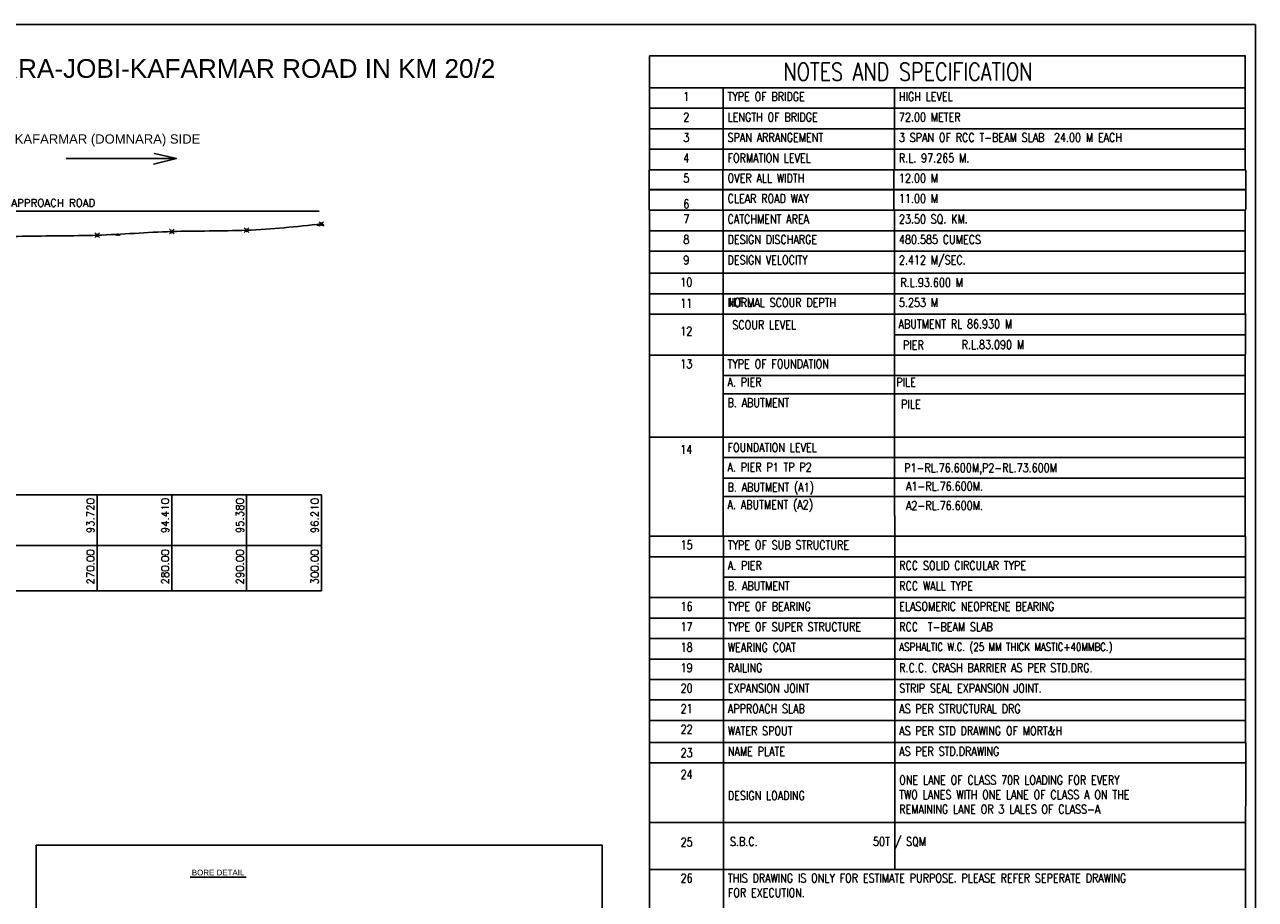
# Model space of a CAD drawing. Header units: metres. Extents: x 1323 to 2103, y 1876 to 3520.
# Tile 17 of 18: x 1938 to 2103, y 1992 to 2109. Entities that reach past the tile are written whole.
import ezdxf
from ezdxf.enums import TextEntityAlignment as Align

# ---------------------------------------------------------------- set-up
doc = ezdxf.new("R2010")
doc.units = ezdxf.units.M
doc.header["$LTSCALE"] = 0.1
doc.header["$PDMODE"] = 35
doc.header["$PDSIZE"] = 0.3
doc.layers.add('TEXT', color=7, linetype='Continuous')
doc.styles.add('ROMANS', font='romans.shx', dxfattribs={"width": 0.8})
doc.styles.get("Standard").update_dxf_attribs({"font": 'romans.shx'})
doc.styles.add('TEXT', font='romans.shx', dxfattribs={"height": 1})

msp = doc.modelspace()

# ---------------------------------------------------------------- linework, layer by layer
at = {"ltscale": 0.2}
for p, q in [((1738.9772, 2109.4915), (2103.0318, 2109.4972)), ((2021.9843, 2105.3428), (2101.7418, 2105.3428)), ((2021.9843, 2105.3428), (2021.9843, 2090.0938)), ((2101.7007, 2090.0938), (2101.7007, 2105.3428)), ((2021.9843, 2101.0418), (2101.7418, 2101.0418)), ((2031.86, 2101.0418), (2031.86, 2090.0938)), ((2054.7798, 2101.0418), (2054.7798, 2090.0938)), ((2021.9843, 2098.3048), (2101.7418, 2098.3048)), ((2021.9843, 2095.5678), (2101.7418, 2095.5678)), ((2021.9843, 2092.8308), (2101.7418, 2092.8308)), ((2021.9843, 2090.0938), (2101.7418, 2090.0938)), ((2021.9843, 2087.4375), (2101.7418, 2087.4375)), ((2021.9843, 2087.4043), (2101.7418, 2087.4043)), ((2021.9843, 2087.4006), (2101.7418, 2087.4006)), ((2021.9843, 2084.7776), (2021.9843, 2070.8692)), ((2021.9843, 2084.6636), (2101.7418, 2084.6636)), ((2031.86, 2084.7776), (2031.86, 2070.8692)), ((2054.7798, 2084.7776), (2054.7798, 2070.8692)), ((2101.7007, 2070.8692), (2101.7007, 2084.7776)), ((2021.9843, 2081.9266), (2101.7418, 2081.9266)), ((2021.9843, 2079.1896), (2101.7418, 2079.1896)), ((2021.9843, 2076.2292), (2101.7418, 2076.2292)), ((2021.9843, 2073.4922), (2101.7418, 2073.4922)), ((2021.9843, 2073.4922), (2101.7418, 2073.4922)), ((2021.9843, 2070.7552), (2101.7418, 2070.7552)), ((2054.7798, 2068.0182), (2101.7418, 2068.0182)), ((2021.9843, 2065.2812), (2101.7418, 2065.2812)), ((2021.9843, 2065.2812), (2101.7418, 2065.2812)), ((2031.86, 2062.5442), (2101.7418, 2062.5442)), ((2021.9843, 2059.9212), (2021.9843, 2054.3192)), ((2031.86, 2060.1044), (2101.7418, 2060.1044)), ((2031.86, 2059.9212), (2031.86, 2054.3192)), ((2054.7798, 2059.9212), (2054.7798, 2054.3192)), ((2101.7007, 2049.2704), (2101.7007, 2059.9212)), ((2021.9843, 2054.3192), (2101.7418, 2054.3192)), ((2021.9843, 2054.3192), (2021.9843, 2049.2704)), ((2021.9843, 2054.3192), (2101.7418, 2054.3192)), ((2031.86, 2054.3192), (2031.86, 2049.2704)), ((2054.7798, 2054.3192), (2054.7798, 2049.2704)), ((2031.86, 2051.5833), (2101.7418, 2051.5833)), ((2031.86, 2048.8473), (2101.7418, 2048.8473)), ((1814.2895, 2046.6153), (1978.1147, 2046.6153)), ((1948.1147, 2046.6153), (1948.1147, 2033.7512)), ((1958.1147, 2046.6153), (1958.1147, 2033.7512)), ((1968.1147, 2046.6153), (1968.1147, 2033.7512)), ((1978.1147, 2046.6153), (1978.1147, 2033.7512)), ((2031.86, 2046.3868), (2101.7418, 2046.3868)), ((2021.9843, 2043.7985), (2021.9843, 2041.0626)), ((2031.86, 2043.7985), (2031.86, 2041.0626)), ((2101.7007, 2041.0626), (2101.7007, 2043.7985)), ((2021.9843, 2041.0626), (2101.7418, 2041.0626)), ((2022.0253, 2041.0626), (2101.7828, 2041.0626)), ((2022.0253, 2041.0626), (2022.0253, 2013.4692)), ((2031.86, 2041.0626), (2101.7418, 2041.0626)), ((2031.901, 2041.0626), (2031.901, 2013.4692)), ((2054.8208, 2041.0626), (2054.8208, 2016.4296)), ((2101.7418, 2013.4692), (2101.7418, 2041.0626)), ((2022.0253, 2038.3256), (2101.7828, 2038.3256)), ((2031.901, 2035.5886), (2101.7828, 2035.5886)), ((2022.0253, 2032.8516), (2101.7828, 2032.8516)), ((2022.0253, 2030.1146), (2101.7828, 2030.1146)), ((2022.0253, 2027.3776), (2101.7828, 2027.3776)), ((2022.0253, 2024.6406), (2101.7828, 2024.6406)), ((2022.0253, 2021.9036), (2101.7828, 2021.9036)), ((2022.0253, 2019.1666), (2101.7828, 2019.1666)), ((2022.0253, 2016.4296), (2101.7828, 2016.4296)), ((2022.0253, 2013.4692), (2101.7828, 2013.4692)), ((2022.0253, 2013.4692), (2101.7828, 2013.4692)), ((2022.0253, 2010.7322), (2101.7828, 2010.7322)), ((2022.0253, 2010.7322), (2101.7828, 2010.7322)), ((2022.0253, 2002.7861), (2101.7828, 2002.7861)), ((2022.0253, 1996.5077), (2101.7828, 1996.5077)), ((2022.0253, 1996.5077), (2022.0253, 1986.1544)), ((2031.901, 1996.5077), (2031.901, 1986.1544)), ((2101.7418, 1986.1544), (2101.7418, 1996.5077))]:
    msp.add_line(p, q, dxfattribs=at)
at = {"ltscale": 0.05}
for p, q in [((2103.0561, 1919.5552), (2103.0561, 2109.4965)), ((2021.9842, 2090.0941), (2021.9842, 2084.7398)), ((2031.8364, 2090.0606), (2031.8364, 2084.7012)), ((2054.6882, 2090.1654), (2054.6882, 2084.6642)), ((2101.759, 2090.043), (2101.759, 2084.761)), ((1926.9293, 2084.5655), (1977.8173, 2084.5655)), ((2021.9843, 2070.8692), (2021.9843, 2073.6062)), ((2021.9843, 2059.9212), (2021.9843, 2070.8692)), ((2031.86, 2059.9212), (2031.86, 2070.8692)), ((2054.7798, 2070.8692), (2054.7798, 2062.6582)), ((2101.7418, 2070.8692), (2101.7007, 2059.9212)), ((2054.7798, 2059.9212), (2054.7798, 2062.6582)), ((2021.9843, 2049.2704), (2021.9843, 2046.5345)), ((2031.86, 2049.2704), (2031.86, 2043.7985)), ((2054.7798, 2043.7985), (2054.7798, 2049.2704)), ((2101.7007, 2049.2704), (2101.7007, 2043.7985)), ((2021.9843, 2046.5345), (2021.9843, 2043.7985)), ((2054.8029, 2043.8348), (2054.8272, 2041.0606)), ((2031.86, 2041.0626), (2021.9843, 2041.0626)), ((2054.8208, 2016.4296), (2054.8208, 2007.7717)), ((2022.0253, 2013.4692), (2022.0253, 2010.7322)), ((2031.901, 2013.4692), (2031.901, 2010.7322)), ((2101.7828, 2013.4692), (2101.7418, 1996.5077)), ((2022.0253, 2010.7322), (2022.0253, 2007.7717)), ((2031.901, 2010.7322), (2031.901, 2007.7717)), ((2022.0253, 2007.7717), (2022.0253, 1996.5077)), ((2031.901, 2007.7717), (2031.901, 1996.5077)), ((2054.8208, 2007.7717), (2054.8208, 1996.5077))]:
    msp.add_line(p, q, dxfattribs=at)
for p, q in [((1892.3949, 2046.6153), (1940.0791, 2046.6153)), ((1892.3949, 2046.6153), (1940.0791, 2046.6153)), ((1814.2895, 2039.8183), (1978.1147, 2039.8183)), ((1814.2895, 2033.7512), (1978.1147, 2033.7512)), ((1960.5411, 1995.4724), (1968.0411, 1995.4724))]:
    msp.add_line(p, q)
at = {"ltscale": 0.2}
msp.add_lwpolyline([(1943.9518, 2091.5858), (1958.7177, 2091.5711), (1955.7717, 2092.2721), (1958.7177, 2091.5711), (1955.6533, 2090.8522)], dxfattribs=at)
at = {"ltscale": 0.05}
msp.add_lwpolyline([(1939.9624, 1999.722), (2015.6773, 1999.722), (2015.6773, 1934.4267), (1939.9624, 1934.4267)], close=True, dxfattribs=at)
msp.add_spline([(1827.9547, 2082.3403), (1837.9547, 2080.9603), (1847.9547, 2080.2153), (1857.9547, 2080.2451), (1867.9547, 2078.3353), (1872.9547, 2078.3153), (1878.0147, 2078.1153), (1888.0147, 2077.5053), (1893.0147, 2076.3253), (1898.0547, 2076.2053), (1908.0547, 2075.9053), (1914.0547, 2075.9353), (1918.1147, 2077.5753), (1928.1147, 2080.3776), (1938.1147, 2081.1809), (1948.1147, 2081.3274), (1958.1147, 2081.8185), (1968.1147, 2081.9953), (1978.1147, 2082.8253)], degree=3, dxfattribs=at)
at = {"layer": 'TEXT'}
for p, q in [((1977.5026, 2082.6393), (1977.7173, 2082.8326)), ((1977.5716, 2082.634), (1977.7863, 2082.8273)), ((1977.6591, 2082.6314), (1977.8739, 2082.8247)), ((1977.9135, 2082.6314), (1977.6987, 2082.8247)), ((1978.001, 2082.634), (1977.7863, 2082.8273)), ((1978.07, 2082.6393), (1977.8553, 2082.8326)), ((1977.9137, 2082.6443), (1978.1284, 2082.8376)), ((1977.9827, 2082.639), (1978.1974, 2082.8323)), ((1978.0702, 2082.6364), (1978.285, 2082.8297)), ((1978.3246, 2082.6364), (1978.1098, 2082.8297)), ((1978.4121, 2082.639), (1978.1974, 2082.8323)), ((1978.4811, 2082.6443), (1978.2664, 2082.8376)), ((1950.6206, 2081.3056), (1950.8353, 2081.4989)), ((1950.6896, 2081.3003), (1950.9043, 2081.4936)), ((1950.7771, 2081.2976), (1950.9919, 2081.4909)), ((1951.0314, 2081.2976), (1950.8167, 2081.4909)), ((1951.119, 2081.3003), (1950.9043, 2081.4936)), ((1951.188, 2081.3056), (1950.9733, 2081.4989))]:
    msp.add_line(p, q, dxfattribs=at)
for p in [(1978.1065, 2082.8248), (1948.1147, 2081.3274), (1958.1147, 2081.8185), (1968.1065, 2081.9948)]:
    msp.add_point(p, dxfattribs=at)

# ---------------------------------------------------------------- texts
at = {"style": 'TEXT'}
for s, p in [('93.720', (1948.0211, 2046.1793)), ('94.410', (1958.0211, 2046.1793)), ('95.380', (1968.0211, 2046.1793)), ('96.210', (1978.0211, 2046.1793)), ('270.00', (1948.0211, 2039.3203)), ('280.00', (1958.0211, 2039.3203)), ('290.00', (1968.0211, 2039.3203)), ('300.00', (1978.0211, 2039.3203))]:
    msp.add_text(s, height=1, rotation=90, dxfattribs=at).set_placement(p, align=Align.BOTTOM_RIGHT)
at = {"ltscale": 0.2, "width": 239.765369, "attachment_point": 5}
for s, insert, char_height in [('\\A1;{\\fArial|b0|i0|c0|p34;G.A.D.FOR CONSTRUCTION OF H.L. BRIDGE ACROSS KORJA NALLA ON DOMNARA-BARRA-JOBI-KAFARMAR ROAD IN KM 20/2}', (1895.3428, 2103.611), 2.5), ('\\A1;{\\fArial|b0|i0|c0|p34;KAFARMAR (DOMNARA) SIDE}', (1949.5073, 2094.0104), 1.25)]:
    msp.add_mtext(s, dxfattribs=dict(at, insert=insert, char_height=char_height))
at = {"ltscale": 0.2, "style": 'ROMANS'}
for s, insert, char_height, width, attachment_point in [('NOTES AND SPECIFICATION', (2056.5878, 2103.1923), 2.346, 68.034, 5), ('1', (2026.9221, 2100.4553), 1.173, 8.702716, 2), ('TYPE OF BRIDGE', (2032.4465, 2100.4553), 1.173, 21.746803, 1), ('HIGH LEVEL', (2055.3663, 2100.4553), 1.173, 35.238481, 1), ('2', (2026.9221, 2097.7183), 1.173, 8.702716, 2), ('LENGTH OF BRIDGE', (2032.4465, 2097.7183), 1.173, 21.746803, 1), ('72.00 METER', (2055.3663, 2097.7183), 1.173, 35.238481, 1), ('3', (2026.9221, 2094.9813), 1.173, 8.702716, 2), ('SPAN ARRANGEMENT', (2032.4465, 2094.9813), 1.173, 21.746803, 1), ('3 SPAN OF RCC T-BEAM SLAB  24.00 M EACH', (2055.3663, 2094.9813), 1.173, 35.238481, 1), ('4', (2026.9221, 2092.2443), 1.173, 8.702716, 2), ('FORMATION LEVEL', (2032.4465, 2092.2443), 1.173, 21.746803, 1), ('R.L. 97.265 M.', (2055.3663, 2092.2443), 1.173, 35.238481, 1), ('5', (2026.9221, 2089.5511), 1.173, 8.702716, 2), ('OVER ALL WIDTH', (2032.4465, 2089.5511), 1.173, 21.746803, 1), ('12.00 M', (2055.3663, 2089.5511), 1.173, 35.238481, 1), ('6', (2026.9221, 2086.1037), 1.173, 8.702716, 2), ('CLEAR ROAD WAY', (2032.4465, 2086.8141), 1.173, 21.746803, 1), ('11.00 M', (2055.3663, 2086.8141), 1.173, 35.238481, 1), ('7', (2026.9221, 2084.0771), 1.173, 8.702716, 2), ('CATCHMENT AREA', (2032.4465, 2084.0771), 1.173, 21.746803, 1), ('23.50 SQ. KM.', (2055.3663, 2084.0771), 1.173, 35.238481, 1), ('8', (2026.9221, 2081.3401), 1.173, 8.702716, 2), ('DESIGN DISCHARGE', (2032.4465, 2081.3401), 1.173, 21.746803, 1), ('480.585 CUMECS', (2055.3663, 2081.3401), 1.173, 35.238481, 1), ('9', (2026.9221, 2078.6031), 1.173, 8.702716, 2), ('DESIGN VELOCITY', (2032.4465, 2078.6031), 1.173, 21.746803, 1), ('2.412 M/SEC.', (2055.3663, 2078.6031), 1.173, 35.238481, 1), ('10', (2026.9221, 2075.6427), 1.173, 8.702716, 2), ('R.L.93.600 M', (2055.5678, 2075.5837), 1.173, 35.238481, 1), ('NORMAL SCOUR DEPTH', (2032.4465, 2072.9057), 1.173, 21.746803, 1), ('H.F.L.', (2032.648, 2072.9606), 1.173, 21.746803, 1), ('5.253 M', (2055.3663, 2072.9057), 1.173, 35.238481, 1), ('11', (2026.9221, 2072.8082), 1.173, 8.702716, 2), (' SCOUR LEVEL', (2032.4465, 2069.9191), 1.173, 21.746803, 1), (' ABUTMENT RL 86.930 M', (2054.6734, 2070.0381), 1.173, 21.746803, 1), ('12', (2026.9221, 2069.0937), 1.173, 8.702716, 2), (' PIER ', (2055.2819, 2067.2324), 1.173, 21.746803, 1), ('R.L.83.090 M', (2063.7582, 2067.2702), 1.173, 35.238481, 1), ('13', (2026.9221, 2064.6947), 1.173, 8.702716, 2), ('TYPE OF FOUNDATION', (2032.4465, 2064.6947), 1.173, 21.746803, 1), ('A. PIER', (2032.4465, 2062.2549), 1.173, 21.746803, 1), (' PILE  ', (2054.3791, 2062.2549), 1.173, 35.238481, 1), ('B. ABUTMENT', (2032.4465, 2059.5179), 1.173, 21.746803, 1), ('  PILE  ', (2054.3791, 2059.3019), 1.173, 35.238481, 1), ('14', (2026.9221, 2053.248), 1.173, 8.702716, 2), ('FOUNDATION LEVEL', (2032.4465, 2053.5178), 1.173, 21.746803, 1), ('A. PIER P1 TP P2', (2032.4465, 2050.8907), 1.173, 21.746803, 1), ('\\pxsm1.5;P1-RL.76.600M,P2-RL.73.600M ', (2056.0743, 2050.7995), 1.173, 41.542286, 1), ('B. ABUTMENT (A1)', (2032.4465, 2048.2166), 1.173, 21.746803, 1), ('A1-RL.76.600M.', (2056.3206, 2048.3421), 1.173, 35.238481, 1), ('A. ABUTMENT (A2)', (2032.4465, 2045.8773), 1.173, 21.746803, 1), ('A2-RL.76.600M.', (2056.3206, 2045.7556), 1.173, 35.238481, 1), ('15', (2026.9632, 2040.4761), 1.173, 8.702716, 2), ('TYPE OF SUB STRUCTURE', (2032.4875, 2040.4761), 1.173, 21.746803, 1), ('A. PIER', (2032.4875, 2037.7391), 1.173, 21.746803, 1), ('RCC SOLID CIRCULAR TYPE', (2055.4073, 2037.7391), 1.173, 35.238481, 1), ('B. ABUTMENT', (2032.4875, 2035.0021), 1.173, 21.746803, 1), ('RCC WALL TYPE', (2055.4073, 2035.0021), 1.173, 35.238481, 1), ('16', (2026.9632, 2032.2651), 1.173, 8.702716, 2), ('TYPE OF BEARING', (2032.4875, 2032.2651), 1.173, 21.746803, 1), ('ELASOMERIC NEOPRENE BEARING', (2055.4073, 2032.2651), 1.173, 58.158284, 1), ('17', (2026.9632, 2029.5281), 1.173, 8.702716, 2), ('TYPE OF SUPER STRUCTURE', (2032.4875, 2029.5281), 1.173, 21.746803, 1), ('RCC  T-BEAM SLAB', (2055.4073, 2029.5281), 1.173, 58.158284, 1), ('18', (2026.9632, 2026.7911), 1.173, 8.702716, 2), ('WEARING COAT', (2032.4875, 2026.7911), 1.173, 21.746803, 1), ('ASPHALTIC W.C. (25 MM THICK MASTIC+40MMBC.)', (2055.4073, 2026.7911), 1.0625, 58.158284, 1), ('19', (2026.9632, 2024.0541), 1.173, 8.702716, 2), ('RAILING', (2032.4875, 2024.0541), 1.173, 21.746803, 1), ('R.C.C. CRASH BARRIER AS PER STD.DRG.', (2055.4073, 2024.0541), 1.173, 35.238481, 1), ('20', (2026.9632, 2021.3171), 1.173, 8.702716, 2), ('EXPANSION JOINT', (2032.4875, 2021.3171), 1.173, 21.746803, 1), ('STRIP SEAL EXPANSION JOINT.', (2055.4073, 2021.3171), 1.173, 35.238481, 1), ('21', (2026.9632, 2018.5801), 1.173, 8.702716, 2), ('APPROACH SLAB', (2032.4875, 2018.5801), 1.173, 21.746803, 1), ('AS PER STRUCTURAL DRG', (2055.4073, 2018.5801), 1.173, 35.238481, 1), ('22', (2026.9632, 2015.8431), 1.173, 8.702716, 2), ('WATER SPOUT', (2032.4875, 2015.6197), 1.173, 21.746803, 1), ('AS PER STD DRAWING OF MORT&H', (2055.4073, 2015.6197), 1.173, 35.238481, 1), ('23', (2026.9632, 2012.6943), 1.173, 8.702716, 2), ('NAME PLATE', (2032.4875, 2012.8827), 1.173, 21.746803, 1), ('AS PER STD.DRAWING', (2055.4073, 2012.8827), 1.173, 35.238481, 1), ('24', (2026.9632, 2009.8053), 1.173, 8.702716, 2), ('ONE LANE OF CLASS 70R LOADING FOR EVERY TWO LANES WITH ONE LANE OF CLASS A ON THE REMAINING LANE OR 3 LALES OF CLASS-A ', (2055.4073, 2009.0388), 1.173, 35.238481, 1), ('DESIGN LOADING', (2032.4875, 2006.9618), 1.173, 21.746803, 1), ('25', (2026.9632, 2000.7395), 1.173, 8.702716, 2), ('S.B.C.                        50T / SQM', (2032.7683, 2000.819), 1.173, 58.158284, 1), ('26', (2026.9632, 1995.9212), 1.173, 8.702716, 2), ('{\\C256;THIS DRAWING IS ONLY FOR ESTIMATE PURPOSE. PLEASE REFER SEPERATE DRAWING FOR EXECUTION.}', (2032.4875, 1995.9212), 1.173, 58.158284, 1)]:
    msp.add_mtext(s, dxfattribs=dict(at, insert=insert, char_height=char_height, width=width, attachment_point=attachment_point))
at = {"ltscale": 0.2, "insert": (1936.6387, 2086.1444), "char_height": 1, "attachment_point": 1, "style": 'TEXT'}
msp.add_mtext_dynamic_manual_height_columns('\\pxr1.0089;APPROACH ROAD  ', width=20.866421, gutter_width=3.3469, heights=[1.6894], dxfattribs=at)
at = {"insert": (1964.297, 1996.0691), "char_height": 0.7605, "width": 59.76587, "attachment_point": 5}
msp.add_mtext('\\A1;{\\fArial|b0|i0|c0|p34;BORE DETAIL}', dxfattribs=at)

doc.saveas('drawing.dxf')
